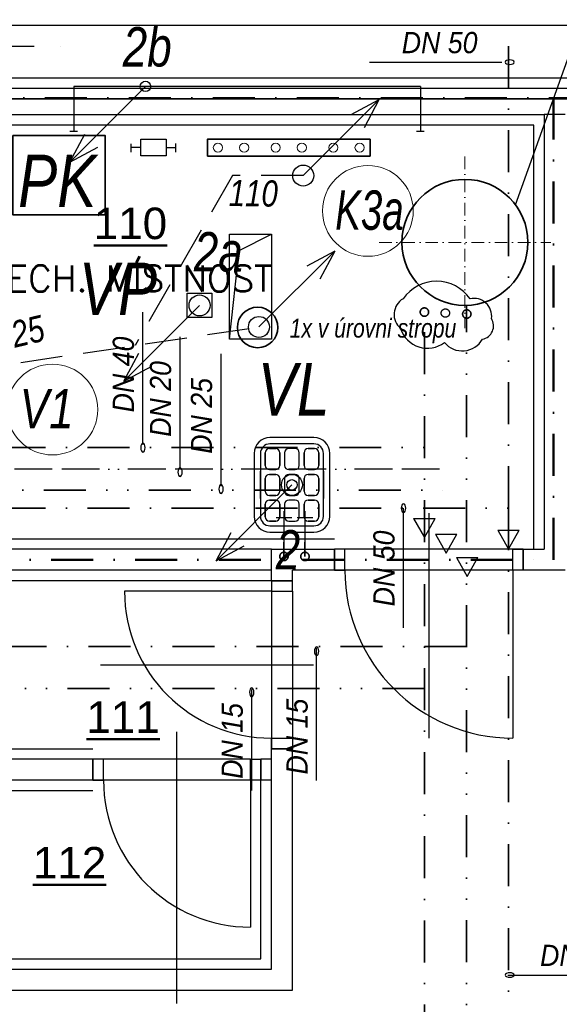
# Model space of a CAD drawing. Header units: millimetres. Extents: x 6435372 to 7248404, y 1559872 to 1886246.
# Tile 162 of 208: x 6900210 to 6902781, y 1766596 to 1771285. Entities that reach past the tile are written whole.
import ezdxf
from ezdxf.enums import TextEntityAlignment as Align

# ---------------------------------------------------------------- set-up
doc = ezdxf.new("R2010")
doc.units = ezdxf.units.MM
for name, pattern in [('ACAD_ISO13W100', [36, 12, -3, 12, -3, 0, -3, 0, -3]), ('CONTINOUS', [0]), ('DASHDOT', [1, 0.5, -0.25, 0, -0.25]), ('DASHDOT2', [11, 6, -2.5, 0, -2.5]), ('DASHED', [0.75, 0.5, -0.25]), ('DĚLICÍ', [1.25, 0.5, -0.25, 0, -0.25, 0, -0.25]), ('ČERCHOVANÁ', [1, 0.5, -0.25, 0, -0.25])]:
    doc.linetypes.add(name, pattern=pattern)
for name, color, linetype, lineweight in [('CKPOPISM', 8, 'Continuous', 50), ('CKPOPISM_POPIS', 8, 'Continuous', 25), ('IN_BLOKY_ZT', 30, 'Continuous', 30), ('požární prostup', 240, 'Continuous', 35), ('požární úseky', 21, 'ČERCHOVANÁ', 50), ('UT-zařízení', 7, 'Continuous', 30), ('ZTI-cirkulace', 220, 'ACAD_ISO13W100', 30), ('ZTI-POŽÁRNÍ', 200, 'ČERCHOVANÁ', 35), ('ZTI-SPLAŠKOVÁ KANALIZACE', 80, 'Continuous', 30), ('ZTI-SVODY', 31, 'KANALIZACE', 40), ('ZTI-VODA STUDENÁ', 170, 'ČERCHOVANÁ', 35), ('ZTI-VODA TEPLÁ', 10, 'DĚLICÍ', 35), ('ZTI-Zařizovací předměty-popis', 32, 'ČERCHOVANÁ', 30)]:
    doc.layers.add(name, color=color, linetype=linetype, lineweight=lineweight)
for name, color, linetype in [('matrice DPS', 122, 'Continuous'), ('ZTI_KAN-POPIS', 7, 'Continuous'), ('ZTI_POPIS', 7, 'Continuous')]:
    doc.layers.add(name, color=color, linetype=linetype)
doc.styles.add('ARIAL', font='arial.ttf')
doc.styles.add('INDRA', font='ariali.ttf')
doc.styles.get("Standard").update_dxf_attribs({"font": 'romans.shx'})
doc.linetypes.add('IZOLACE_POLYSTYREN_PENOVY', pattern='A,0.001,[228,CADKON.SHX,S=0.1,R=0,X=0,Y=0],-2', length=2.001)
doc.linetypes.add('KANALIZACE', pattern='A,30,-3.5,["C",Standard,S=2.54,R=0,X=-3.81,Y=-1.27],-0.001', length=33.501)
doc.dimstyles.new('CADKON$7', dxfattribs={"dimscale": 100, "dimtxt": 2.5, "dimasz": 2.5, "dimexe": 1.8, "dimexo": 5, "dimgap": 0.6, "dimtad": 1, "dimrnd": 1, "dimtxsty": 'Standard', "dimblk1": 'OBLIQUE', "dimblk2": 'OBLIQUE', "dimsah": 1, "dimcen": 2.5, "dimadec": 1, "dimazin": 2, "dimtfac": 1, "dimtdec": 4, "dimtix": 1, "dimtmove": 0, "dimatfit": 3, "dimldrblk": 'DOTSMALL', "dimfxl": 5, "dimfxlon": 1, "dimtfill": 1, "dimtolj": 1, "dimarcsym": 0})

# ---------------------------------------------------------------- blocks, each defined once
blk = doc.blocks.new('CKBL2010716104152', base_point=(90275.52558269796, 66514.41059558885))
blk = doc.blocks.new('CKBL2010716104200', base_point=(91929.50513514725, 63874.88167631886))
blk = doc.blocks.new('_Oblique')
at = {"color": 0, "lineweight": -2}
blk.add_line((-0.5, -0.5), (0.5, 0.5), dxfattribs=at)
blk = doc.blocks.new('CKBL2032316081224')
blk = doc.blocks.new('výtokový ventil')
at = {"layer": 'ZTI_POPIS', "ltscale": 400}
for p, q in [((6908989.296356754, 1624640.322273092), (6908989.296356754, 1624565.685720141)), ((6908957.397121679, 1624603.003996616), (6909105.490156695, 1624603.003996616))]:
    blk.add_line(p, q, dxfattribs=at)
blk = doc.blocks.new('_DotSmall')
at = {"color": 0, "linetype": 'ByBlock', "const_width": 0.5}
blk.add_lwpolyline([(-0.0625, 0, 1), (0.0625, 0, 1)], format="xyb", close=True, dxfattribs=at)

msp = doc.modelspace()

# ---------------------------------------------------------------- linework, layer by layer
at = {"layer": 'IN_BLOKY_ZT'}
for p, q in [((6901611.81978745, 1769294.357448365), (6901401.81978745, 1769294.357448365)), ((6901326.81978745, 1769219.357448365), (6901326.81978745, 1768919.357448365)), ((6901356.81978745, 1769219.357448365), (6901356.81978745, 1768919.357448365)), ((6901379.31978745, 1769161.857448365), (6901379.31978745, 1769221.857448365)), ((6901399.31978745, 1769241.857448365), (6901429.31978745, 1769241.857448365)), ((6901611.81978745, 1769264.357448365), (6901401.81978745, 1769264.357448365)), ((6901449.31978745, 1769221.857448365), (6901449.31978745, 1769161.857448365)), ((6901471.81978745, 1769221.857448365), (6901471.81978745, 1769161.857448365)), ((6901521.81978745, 1769241.857448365), (6901491.81978745, 1769241.857448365)), ((6901541.81978745, 1769161.857448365), (6901541.81978745, 1769221.857448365)), ((6901564.31978745, 1769221.857448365), (6901564.31978745, 1769161.857448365)), ((6901614.31978745, 1769241.857448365), (6901584.31978745, 1769241.857448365)), ((6901634.31978745, 1769161.857448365), (6901634.31978745, 1769221.857448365)), ((6901656.81978745, 1768919.357448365), (6901656.81978745, 1769219.357448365)), ((6901686.81978745, 1768919.357448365), (6901686.81978745, 1769219.357448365)), ((6901429.31978745, 1769141.857448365), (6901399.31978745, 1769141.857448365)), ((6901491.81978745, 1769141.857448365), (6901521.81978745, 1769141.857448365)), ((6901584.31978745, 1769141.857448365), (6901614.31978745, 1769141.857448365)), ((6901656.81978745, 1769004.357448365), (6901656.81978745, 1769134.357448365)), ((6901656.81978745, 1769134.357448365), (6901656.81978745, 1769004.357448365)), ((6901379.31978745, 1769039.357448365), (6901379.31978745, 1769099.357448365)), ((6901399.31978745, 1769119.357448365), (6901429.31978745, 1769119.357448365)), ((6901449.31978745, 1769099.357448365), (6901449.31978745, 1769039.357448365)), ((6901471.81978745, 1769099.357448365), (6901471.81978745, 1769039.357448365)), ((6901521.81978745, 1769119.357448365), (6901491.81978745, 1769119.357448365)), ((6901541.81978745, 1769039.357448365), (6901541.81978745, 1769099.357448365)), ((6901564.31978745, 1769099.357448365), (6901564.31978745, 1769039.357448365)), ((6901614.31978745, 1769119.357448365), (6901584.31978745, 1769119.357448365)), ((6901634.31978745, 1769039.357448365), (6901634.31978745, 1769099.357448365)), ((6901429.31978745, 1769019.357448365), (6901399.31978745, 1769019.357448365)), ((6901399.31978745, 1768996.857448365), (6901429.31978745, 1768996.857448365)), ((6901491.81978745, 1769019.357448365), (6901521.81978745, 1769019.357448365)), ((6901521.81978745, 1768996.857448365), (6901491.81978745, 1768996.857448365)), ((6901584.31978745, 1769019.357448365), (6901614.31978745, 1769019.357448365)), ((6901614.31978745, 1768996.857448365), (6901584.31978745, 1768996.857448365)), ((6901379.31978745, 1768916.857448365), (6901379.31978745, 1768976.857448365)), ((6901449.31978745, 1768976.857448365), (6901449.31978745, 1768916.857448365)), ((6901471.81978745, 1768976.857448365), (6901471.81978745, 1768916.857448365)), ((6901541.81978745, 1768916.857448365), (6901541.81978745, 1768976.857448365)), ((6901564.31978745, 1768976.857448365), (6901564.31978745, 1768916.857448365)), ((6901634.31978745, 1768916.857448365), (6901634.31978745, 1768976.857448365)), ((6901429.31978745, 1768896.857448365), (6901399.31978745, 1768896.857448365)), ((6901491.81978745, 1768896.857448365), (6901521.81978745, 1768896.857448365)), ((6901584.31978745, 1768896.857448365), (6901614.31978745, 1768896.857448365)), ((6901401.81978745, 1768874.357448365), (6901611.81978745, 1768874.357448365)), ((6901401.81978745, 1768844.357448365), (6901611.81978745, 1768844.357448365))]:
    msp.add_line(p, q, dxfattribs=at)
msp.add_circle((6901506.81978745, 1769069.357448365), 25, dxfattribs=at)
for centre, radius, start, end in [((6901401.81978745, 1769219.357448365), 74.99999999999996, 90, 180), ((6901611.81978745, 1769219.357448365), 75.00000000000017, 0, 90), ((6901401.81978745, 1769219.357448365), 45.00000000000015, 90, 180), ((6901399.31978745, 1769221.857448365), 20.00000000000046, 90, 180), ((6901429.31978745, 1769221.857448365), 19.99999999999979, 0, 90), ((6901491.81978745, 1769221.857448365), 20.00000000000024, 90, 180), ((6901521.81978745, 1769221.857448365), 20.00000000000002, 0, 90), ((6901584.31978745, 1769221.857448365), 19.99999999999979, 90, 180), ((6901611.81978745, 1769219.357448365), 45.00000000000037, 0, 90), ((6901614.31978745, 1769221.857448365), 20.00000000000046, 0, 90), ((6901399.31978745, 1769161.857448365), 19.99999999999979, 180, 270), ((6901429.31978745, 1769161.857448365), 19.99999999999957, 270, 0), ((6901491.81978745, 1769161.857448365), 20.00000000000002, 180, 270), ((6901521.81978745, 1769161.857448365), 20.00000000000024, 270, 0), ((6901584.31978745, 1769161.857448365), 19.99999999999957, 180, 270), ((6901614.31978745, 1769161.857448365), 19.99999999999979, 270, 0), ((6901399.31978745, 1769099.357448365), 20.00000000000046, 90, 180), ((6901429.31978745, 1769099.357448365), 19.99999999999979, 0, 90), ((6901491.81978745, 1769099.357448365), 20.00000000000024, 90, 180), ((6901521.81978745, 1769099.357448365), 20.00000000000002, 0, 90), ((6901584.31978745, 1769099.357448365), 19.99999999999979, 90, 180), ((6901614.31978745, 1769099.357448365), 20.00000000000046, 0, 90), ((6901399.31978745, 1769039.357448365), 20.00000000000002, 180, 270), ((6901429.31978745, 1769039.357448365), 19.99999999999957, 270, 0), ((6901491.81978745, 1769039.357448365), 20.00000000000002, 180, 270), ((6901521.81978745, 1769039.357448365), 20.00000000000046, 270, 0), ((6901584.31978745, 1769039.357448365), 19.99999999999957, 180, 270), ((6901614.31978745, 1769039.357448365), 20.00000000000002, 270, 0), ((6901399.31978745, 1768976.857448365), 20.00000000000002, 90, 180), ((6901429.31978745, 1768976.857448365), 19.99999999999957, 0, 90), ((6901491.81978745, 1768976.857448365), 20.00000000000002, 90, 180), ((6901521.81978745, 1768976.857448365), 19.99999999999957, 0, 90), ((6901584.31978745, 1768976.857448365), 19.99999999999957, 90, 180), ((6901614.31978745, 1768976.857448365), 20.00000000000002, 0, 90), ((6901401.81978745, 1768919.357448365), 74.99999999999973, 180, 270), ((6901401.81978745, 1768919.357448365), 44.99999999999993, 180, 270), ((6901399.31978745, 1768916.857448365), 19.99999999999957, 180, 270), ((6901429.31978745, 1768916.857448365), 19.99999999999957, 270, 0), ((6901491.81978745, 1768916.857448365), 20.00000000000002, 180, 270), ((6901521.81978745, 1768916.857448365), 20.00000000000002, 270, 0), ((6901584.31978745, 1768916.857448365), 19.99999999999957, 180, 270), ((6901611.81978745, 1768919.357448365), 44.99999999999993, 270, 0), ((6901611.81978745, 1768919.357448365), 74.99999999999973, 270, 0), ((6901614.31978745, 1768916.857448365), 19.99999999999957, 270, 0)]:
    msp.add_arc(centre, radius, start, end, dxfattribs=at)
at = {"layer": 'matrice DPS', "ltscale": 500}
for p, q in [((6899888.82786731, 1771258.008264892), (6906168.82786731, 1771258.008264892)), ((6869908.82786731, 1771008.008264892), (6906743.82786731, 1771008.008264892)), ((6895308.82786731, 1771008.008264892), (6906743.82786731, 1771008.008264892)), ((6895308.82786731, 1770908.008264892), (6906743.82786731, 1770908.008264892)), ((6906148.82786731, 1770908.008264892), (6895638.82786731, 1770908.008264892)), ((6899558.827810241, 1770833.008264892), (6902708.82786731, 1770833.008264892)), ((6902808.82786731, 1770833.008264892), (6902708.82786731, 1770833.008264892)), ((6902708.82786731, 1770833.008264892), (6902708.82786731, 1768763.013264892)), ((6902708.82786731, 1770763.008264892), (6902708.82786731, 1770713.008264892)), ((6902158.82786731, 1768934.513264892), (6902158.82786731, 1767863.013264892)), ((6901408.82786731, 1768763.013264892), (6899558.827810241, 1768763.013264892)), ((6901408.82786731, 1768663.013264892), (6901408.82786731, 1768763.013264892)), ((6901408.82786731, 1768763.013264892), (6901708.82786731, 1768763.013264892)), ((6901408.82786731, 1768613.013264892), (6901408.82786731, 1768763.013264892)), ((6902608.82786731, 1768763.013264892), (6901708.82786731, 1768763.013264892)), ((6901708.82786731, 1768663.013264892), (6901708.82786731, 1768763.013264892)), ((6901758.82786731, 1768763.013264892), (6901708.82786731, 1768763.013264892)), ((6901708.82786731, 1768763.013264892), (6901708.82786731, 1768663.013264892)), ((6901758.82786731, 1768663.013264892), (6901758.82786731, 1768763.013264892)), ((6902558.82786731, 1768763.013264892), (6901758.82786731, 1768763.013264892)), ((6902558.82786731, 1768663.013264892), (6902558.82786731, 1768763.013264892)), ((6902558.82786731, 1768763.013264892), (6902608.82786731, 1768763.013264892)), ((6902608.82786731, 1768763.013264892), (6902708.82786731, 1768763.013264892)), ((6902608.82786731, 1768663.013264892), (6902608.82786731, 1768763.013264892)), ((6902608.82786731, 1768763.013264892), (6902608.82786731, 1768663.013264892)), ((6901408.82786731, 1768663.013264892), (6899558.827810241, 1768663.013264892)), ((6901708.82786731, 1768663.013264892), (6901508.82786731, 1768663.013264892)), ((6901508.82786731, 1768613.013264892), (6901508.82786731, 1768663.013264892)), ((6902608.82786731, 1768663.013264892), (6901708.82786731, 1768663.013264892)), ((6902608.82786731, 1768663.013264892), (6901708.82786731, 1768663.013264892)), ((6901708.82786731, 1768663.013264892), (6901758.82786731, 1768663.013264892)), ((6902558.82786731, 1768663.013264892), (6901758.82786731, 1768663.013264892)), ((6902608.82786731, 1768663.013264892), (6902558.82786731, 1768663.013264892)), ((6902558.82786731, 1768663.013264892), (6902558.82786731, 1767863.013264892)), ((6902808.82786731, 1768663.013264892), (6902608.82786731, 1768663.013264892)), ((6901408.82786731, 1768613.013264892), (6901508.82786731, 1768613.013264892)), ((6901408.82786731, 1768613.013264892), (6901408.82786731, 1767813.013264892)), ((6901408.82786731, 1768613.013264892), (6901408.82786731, 1768563.013264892)), ((6901508.82786731, 1768613.013264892), (6901408.82786731, 1768613.013264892)), ((6901508.82786731, 1768563.013264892), (6901508.82786731, 1768613.013264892)), ((6901408.82786731, 1768563.013264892), (6900708.82786731, 1768563.013264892)), ((6901408.82786731, 1768563.013264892), (6901408.82786731, 1767863.013264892)), ((6901408.82786731, 1768563.013264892), (6901508.82786731, 1768563.013264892)), ((6901508.82786731, 1768563.013264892), (6901508.82786731, 1767863.013264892)), ((6900595.243780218, 1768213.013264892), (6901608.82786731, 1768213.013264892)), ((6900958.82786731, 1766599.849218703), (6900958.82786731, 1767894.013264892)), ((6901408.82786731, 1767813.013264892), (6901408.82786731, 1767863.013264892)), ((6901408.82786731, 1767863.013264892), (6901508.82786731, 1767863.013264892)), ((6901508.82786731, 1767863.013264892), (6901508.82786731, 1767813.013264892)), ((6901408.82786731, 1767763.013264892), (6901408.82786731, 1767813.013264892)), ((6901408.82786731, 1767813.013264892), (6901508.82786731, 1767813.013264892)), ((6901508.82786731, 1767813.013264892), (6901408.82786731, 1767813.013264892)), ((6901508.82786731, 1766663.013264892), (6901508.82786731, 1767813.013264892)), ((6900558.82786731, 1767763.013264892), (6899558.827810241, 1767763.013264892)), ((6900558.82786731, 1767663.013264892), (6900558.82786731, 1767763.013264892)), ((6900608.82786731, 1767763.013264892), (6900558.82786731, 1767763.013264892)), ((6900558.82786731, 1767763.013264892), (6900558.82786731, 1767663.013264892)), ((6901308.82786731, 1767763.013264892), (6900608.82786731, 1767763.013264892)), ((6900608.82786731, 1767663.013264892), (6900608.82786731, 1767763.013264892)), ((6901308.82786731, 1767663.013264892), (6901308.82786731, 1767763.013264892)), ((6901308.82786731, 1767763.013264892), (6901358.82786731, 1767763.013264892)), ((6901408.82786731, 1767763.013264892), (6901358.82786731, 1767763.013264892)), ((6901358.82786731, 1767663.013264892), (6901358.82786731, 1767763.013264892)), ((6901358.82786731, 1767763.013264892), (6901358.82786731, 1767663.013264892)), ((6900558.82786731, 1767663.013264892), (6899558.827810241, 1767663.013264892)), ((6901358.82786731, 1767663.013264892), (6900558.82786731, 1767663.013264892)), ((6900558.82786731, 1767663.013264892), (6900608.82786731, 1767663.013264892)), ((6901308.82786731, 1767663.013264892), (6900608.82786731, 1767663.013264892)), ((6901358.82786731, 1767663.013264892), (6901308.82786731, 1767663.013264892)), ((6901308.82786731, 1767663.013264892), (6901308.82786731, 1766963.013264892)), ((6901408.82786731, 1767663.013264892), (6901358.82786731, 1767663.013264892)), ((6901408.82786731, 1766763.013264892), (6901408.82786731, 1767663.013264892)), ((6899558.827810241, 1766763.013264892), (6901408.82786731, 1766763.013264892)), ((6899558.827810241, 1766663.013264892), (6901508.82786731, 1766663.013264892))]:
    msp.add_line(p, q, dxfattribs=at)
at = {"layer": 'matrice DPS', "linetype": 'DASHDOT', "ltscale": 500}
msp.add_line((6899528.82786731, 1771158.008264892), (6900528.82786731, 1771158.008264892), dxfattribs=at)
at = {"layer": 'matrice DPS', "ltscale": 400}
for p, q in [((6901254.869019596, 1770185.86483656), (6901408.82786731, 1770263.013264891)), ((6901208.82786731, 1769763.013264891), (6901254.869019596, 1770185.86483656))]:
    msp.add_line(p, q, dxfattribs=at)
at = {"layer": 'matrice DPS', "linetype": 'ByBlock', "ltscale": 500}
for p, q in [((6901611.81978745, 1769294.357448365), (6901401.81978745, 1769294.357448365)), ((6901326.81978745, 1769219.357448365), (6901326.81978745, 1768919.357448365)), ((6901356.81978745, 1769219.357448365), (6901356.81978745, 1768919.357448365)), ((6901379.31978745, 1769221.857448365), (6901379.31978745, 1769161.857448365)), ((6901429.31978745, 1769241.857448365), (6901399.31978745, 1769241.857448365)), ((6901611.81978745, 1769264.357448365), (6901401.81978745, 1769264.357448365)), ((6901449.31978745, 1769161.857448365), (6901449.31978745, 1769221.857448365)), ((6901471.81978745, 1769221.857448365), (6901471.81978745, 1769161.857448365)), ((6901521.81978745, 1769241.857448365), (6901491.81978745, 1769241.857448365)), ((6901541.81978745, 1769161.857448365), (6901541.81978745, 1769221.857448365)), ((6901564.31978745, 1769161.857448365), (6901564.31978745, 1769221.857448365)), ((6901584.31978745, 1769241.857448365), (6901614.31978745, 1769241.857448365)), ((6901634.31978745, 1769221.857448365), (6901634.31978745, 1769161.857448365)), ((6901656.81978745, 1768919.357448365), (6901656.81978745, 1769219.357448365)), ((6901686.81978745, 1768919.357448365), (6901686.81978745, 1769219.357448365)), ((6901356.81978745, 1769134.357448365), (6901356.81978745, 1769004.357448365)), ((6901356.81978745, 1769134.357448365), (6901356.81978745, 1769134.357448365)), ((6901356.81978745, 1769004.357448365), (6901356.81978745, 1769134.357448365)), ((6901399.31978745, 1769141.857448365), (6901429.31978745, 1769141.857448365)), ((6901491.81978745, 1769141.857448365), (6901521.81978745, 1769141.857448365)), ((6901614.31978745, 1769141.857448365), (6901584.31978745, 1769141.857448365)), ((6901379.31978745, 1769099.357448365), (6901379.31978745, 1769039.357448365)), ((6901429.31978745, 1769119.357448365), (6901399.31978745, 1769119.357448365)), ((6901449.31978745, 1769039.357448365), (6901449.31978745, 1769099.357448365)), ((6901471.81978745, 1769099.357448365), (6901471.81978745, 1769039.357448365)), ((6901521.81978745, 1769119.357448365), (6901491.81978745, 1769119.357448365)), ((6901541.81978745, 1769039.357448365), (6901541.81978745, 1769099.357448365)), ((6901564.31978745, 1769039.357448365), (6901564.31978745, 1769099.357448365)), ((6901584.31978745, 1769119.357448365), (6901614.31978745, 1769119.357448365)), ((6901634.31978745, 1769099.357448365), (6901634.31978745, 1769039.357448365)), ((6901356.81978745, 1769004.357448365), (6901356.81978745, 1769004.357448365)), ((6901399.31978745, 1769019.357448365), (6901429.31978745, 1769019.357448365)), ((6901429.31978745, 1768996.857448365), (6901399.31978745, 1768996.857448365)), ((6901491.81978745, 1769019.357448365), (6901521.81978745, 1769019.357448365)), ((6901521.81978745, 1768996.857448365), (6901491.81978745, 1768996.857448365)), ((6901614.31978745, 1769019.357448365), (6901584.31978745, 1769019.357448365)), ((6901584.31978745, 1768996.857448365), (6901614.31978745, 1768996.857448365)), ((6901379.31978745, 1768976.857448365), (6901379.31978745, 1768916.857448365)), ((6901449.31978745, 1768916.857448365), (6901449.31978745, 1768976.857448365)), ((6901471.81978745, 1768976.857448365), (6901471.81978745, 1768916.857448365)), ((6901541.81978745, 1768916.857448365), (6901541.81978745, 1768976.857448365)), ((6901564.31978745, 1768916.857448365), (6901564.31978745, 1768976.857448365)), ((6901634.31978745, 1768976.857448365), (6901634.31978745, 1768916.857448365)), ((6901399.31978745, 1768896.857448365), (6901429.31978745, 1768896.857448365)), ((6901491.81978745, 1768896.857448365), (6901521.81978745, 1768896.857448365)), ((6901614.31978745, 1768896.857448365), (6901584.31978745, 1768896.857448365)), ((6901401.81978745, 1768874.357448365), (6901611.81978745, 1768874.357448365)), ((6901401.81978745, 1768844.357448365), (6901611.81978745, 1768844.357448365))]:
    msp.add_line(p, q, dxfattribs=at)
at = {"layer": 'matrice DPS', "linetype": 'Continuous', "ltscale": 500}
msp.add_line((6901408.82786731, 1767663.013264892), (6901408.82786731, 1767763.013264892), dxfattribs=at)
at = {"layer": 'matrice DPS', "linetype": 'IZOLACE_POLYSTYREN_PENOVY', "ltscale": 500}
msp.add_lwpolyline([(6895308.82786731, 1770958.008264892), (6906743.82786731, 1770958.008264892)], dxfattribs=at)
at = {"layer": 'matrice DPS', "ltscale": 500}
for points in [[(6902658.82786731, 1768763.013264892), (6902658.82786731, 1770783.008264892), (6899608.827810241, 1770783.008264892), (6899608.827810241, 1768813.013264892), (6901708.82786731, 1768813.013264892)], [(6901408.82786731, 1768613.013264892), (6901288.117189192, 1768613.013264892), (6901288.117189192, 1768613.013264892), (6899608.827810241, 1768613.013264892), (6899608.827810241, 1767813.013264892), (6900558.82786731, 1767813.013264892)], [(6900558.82786731, 1767613.013264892), (6899608.827810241, 1767613.013264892), (6899608.827810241, 1766813.013264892), (6901358.82786731, 1766813.013264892), (6901358.82786731, 1767663.013264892)]]:
    msp.add_lwpolyline(points, dxfattribs=at)
at = {"layer": 'matrice DPS', "ltscale": 400}
msp.add_lwpolyline([(6901208.82786731, 1770263.013264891), (6901408.82786731, 1770263.013264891), (6901408.82786731, 1769763.013264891), (6901208.82786731, 1769763.013264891)], close=True, dxfattribs=at)
at = {"layer": 'matrice DPS', "linetype": 'ByBlock', "ltscale": 500}
msp.add_circle((6901506.81978745, 1769069.357448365), 25, dxfattribs=at)
for centre, radius, start, end in [((6901401.81978745, 1769219.357448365), 74.99999999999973, 90, 180), ((6901611.81978745, 1769219.357448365), 74.99999999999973, 0, 90), ((6901401.81978745, 1769219.357448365), 44.99999999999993, 90, 180), ((6901399.31978745, 1769221.857448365), 19.99999999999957, 90, 180), ((6901429.31978745, 1769221.857448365), 19.99999999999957, 0, 90), ((6901491.81978745, 1769221.857448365), 20.00000000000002, 90, 180), ((6901521.81978745, 1769221.857448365), 20.00000000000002, 0, 90), ((6901584.31978745, 1769221.857448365), 19.99999999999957, 90, 180), ((6901611.81978745, 1769219.357448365), 44.99999999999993, 0, 90), ((6901614.31978745, 1769221.857448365), 19.99999999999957, 0, 90), ((6901399.31978745, 1769161.857448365), 20.00000000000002, 180, 270), ((6901429.31978745, 1769161.857448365), 19.99999999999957, 270, 0), ((6901491.81978745, 1769161.857448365), 19.99999999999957, 180, 270), ((6901521.81978745, 1769161.857448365), 20.00000000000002, 270, 0), ((6901584.31978745, 1769161.857448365), 19.99999999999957, 180, 270), ((6901614.31978745, 1769161.857448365), 20.00000000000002, 270, 0), ((6901399.31978745, 1769099.357448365), 20.00000000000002, 90, 180), ((6901429.31978745, 1769099.357448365), 19.99999999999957, 0, 90), ((6901491.81978745, 1769099.357448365), 20.00000000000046, 90, 180), ((6901521.81978745, 1769099.357448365), 20.00000000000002, 0, 90), ((6901584.31978745, 1769099.357448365), 19.99999999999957, 90, 180), ((6901614.31978745, 1769099.357448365), 20.00000000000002, 0, 90), ((6901399.31978745, 1769039.357448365), 20.00000000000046, 180, 270), ((6901429.31978745, 1769039.357448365), 19.99999999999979, 270, 0), ((6901491.81978745, 1769039.357448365), 20.00000000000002, 180, 270), ((6901521.81978745, 1769039.357448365), 20.00000000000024, 270, 0), ((6901584.31978745, 1769039.357448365), 19.99999999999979, 180, 270), ((6901614.31978745, 1769039.357448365), 20.00000000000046, 270, 0), ((6901399.31978745, 1768976.857448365), 19.99999999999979, 90, 180), ((6901429.31978745, 1768976.857448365), 19.99999999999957, 0, 90), ((6901491.81978745, 1768976.857448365), 20.00000000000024, 90, 180), ((6901521.81978745, 1768976.857448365), 20.00000000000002, 0, 90), ((6901584.31978745, 1768976.857448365), 19.99999999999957, 90, 180), ((6901614.31978745, 1768976.857448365), 19.99999999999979, 0, 90), ((6901401.81978745, 1768919.357448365), 75.00000000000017, 180, 270), ((6901401.81978745, 1768919.357448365), 45.00000000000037, 180, 270), ((6901399.31978745, 1768916.857448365), 20.00000000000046, 180, 270), ((6901429.31978745, 1768916.857448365), 19.99999999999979, 270, 0), ((6901491.81978745, 1768916.857448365), 20.00000000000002, 180, 270), ((6901521.81978745, 1768916.857448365), 20.00000000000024, 270, 0), ((6901584.31978745, 1768916.857448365), 19.99999999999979, 180, 270), ((6901611.81978745, 1768919.357448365), 74.99999999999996, 270, 0), ((6901611.81978745, 1768919.357448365), 45.00000000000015, 270, 0), ((6901614.31978745, 1768916.857448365), 20.00000000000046, 270, 0)]:
    msp.add_arc(centre, radius, start, end, dxfattribs=at)
at = {"layer": 'matrice DPS', "ltscale": 500}
for centre, radius in [((6902558.82786731, 1768663.013264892), 800), ((6901408.82786731, 1768563.013264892), 700), ((6901308.82786731, 1767663.013264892), 700)]:
    msp.add_arc(centre, radius, 180, 270, dxfattribs=at)
at = {"layer": 'požární prostup', "ltscale": 400}
msp.add_circle((6901343.10637123, 1769818.826142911), 96.33899591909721, dxfattribs=at)
at = {"layer": 'požární úseky', "ltscale": 400}
for p, q in [((6895528.827867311, 1770913.008264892), (6912028.82786731, 1770908.008264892)), ((6902752.654967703, 1768713.013264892), (6902752.654967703, 1770908.008264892)), ((6899558.827810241, 1768713.013264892), (6902752.654967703, 1768713.013264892))]:
    msp.add_line(p, q, dxfattribs=at)
at = {"layer": 'UT-zařízení', "ltscale": 400}
for p, q in [((6900740.546966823, 1770653.614570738), (6900740.546966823, 1770693.829497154)), ((6900786.783235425, 1770675.457877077), (6900740.546966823, 1770675.457877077)), ((6900906.783235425, 1770675.457877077), (6900953.019504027, 1770675.457877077)), ((6900953.019504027, 1770654.282443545), (6900953.019504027, 1770694.497369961))]:
    msp.add_line(p, q, dxfattribs=at)
at = {"layer": 'UT-zařízení', "linetype": 'DASHDOT2', "lineweight": 18, "ltscale": 10}
for p, q in [((6902331.050285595, 1770633.097375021), (6902331.050285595, 1769815.412251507)), ((6901922.207723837, 1770224.254813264), (6902739.892847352, 1770224.254813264))]:
    msp.add_line(p, q, dxfattribs=at)
at = {"layer": 'UT-zařízení', "lineweight": 35}
msp.add_lwpolyline([(6900617.407401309, 1770355.008264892), (6900177.407401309, 1770355.008264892), (6900177.407401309, 1770733.008264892), (6900617.407401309, 1770733.008264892)], close=True, dxfattribs=at)
at = {"layer": 'UT-zařízení', "ltscale": 400}
msp.add_lwpolyline([(6900906.783235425, 1770715.457877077), (6900906.783235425, 1770635.457877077), (6900786.783235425, 1770635.457877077), (6900786.783235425, 1770715.457877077)], close=True, dxfattribs=at)
at = {"layer": 'UT-zařízení', "lineweight": 35, "elevation": -18.95860153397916}
msp.add_lwpolyline([(6901104.036656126, 1770635.455856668), (6901879.036656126, 1770635.455856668), (6901879.036656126, 1770715.455856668), (6901104.036656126, 1770715.455856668)], close=True, dxfattribs=at)
at = {"layer": 'UT-zařízení', "lineweight": 18, "ltscale": 200}
for centre in [(6901154.036656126, 1770675.455856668, -18.95860153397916), (6901279.036656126, 1770675.455856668, -18.95860153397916), (6901429.036656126, 1770675.455856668, -18.95860153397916), (6901554.036656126, 1770675.455856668, -18.95860153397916), (6901704.036656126, 1770675.455856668, -18.95860153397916), (6901829.036656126, 1770675.455856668, -18.95860153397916)]:
    msp.add_circle(centre, 21.84073386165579, dxfattribs=at)
at = {"layer": 'UT-zařízení', "lineweight": 35}
msp.add_circle((6902331.050285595, 1770224.254813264), 300, dxfattribs=at)
at = {"layer": 'ZTI-cirkulace', "ltscale": 15}
msp.add_line((6902210.571941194, 1769144.16567322), (6899824.19230359, 1769144.16567322), dxfattribs=at)
msp.add_circle((6902237.889694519, 1769887.558336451), 20, dxfattribs=at)
at = {"layer": 'ZTI-POŽÁRNÍ', "ltscale": 400}
for p, q in [((6902538.897938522, 1768958.313947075), (6902538.897938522, 1771343.821594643)), ((6899732.106998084, 1768958.313947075), (6902538.897938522, 1768958.313947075)), ((6902538.897938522, 1768958.313947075), (6902538.897938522, 1765403.645094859))]:
    msp.add_line(p, q, dxfattribs=at)
at = {"layer": 'ZTI-SPLAŠKOVÁ KANALIZACE', "ltscale": 400}
for p, q in [((6902119.34763832, 1770966.882407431), (6900467.894252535, 1770966.882407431)), ((6900467.894252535, 1770966.882407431), (6900467.894252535, 1770752.223211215)), ((6902119.34763832, 1770966.882407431), (6902119.34763832, 1770752.223211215)), ((6900484.89489988, 1770752.223211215), (6900448.275709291, 1770752.223211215)), ((6902136.348285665, 1770752.223211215), (6902099.729095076, 1770752.223211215))]:
    msp.add_line(p, q, dxfattribs=at)
at = {"layer": 'ZTI-SPLAŠKOVÁ KANALIZACE', "linetype": 'DASHED', "ltscale": 400}
for p, q in [((6901222.777691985, 1770542.075475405), (6900760.042604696, 1769733.392751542)), ((6901560.484035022, 1770542.075475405), (6901222.777691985, 1770542.075475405)), ((6899621.051511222, 1769563.761139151), (6901349.556000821, 1769821.189845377))]:
    msp.add_line(p, q, dxfattribs=at)
msp.add_lwpolyline([(6901008.207587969, 1769982.270958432), (6901124.798011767, 1769982.270958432), (6901124.798011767, 1769865.775888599), (6901008.207587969, 1769865.775888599)], close=True, dxfattribs=at)
at = {"layer": 'ZTI-SPLAŠKOVÁ KANALIZACE', "ltscale": 400}
for centre, radius in [((6900808.827867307, 1770966.882407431), 25), ((6901560.484035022, 1770542.075475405), 50), ((6901066.502799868, 1769924.023423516), 50), ((6901349.556000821, 1769821.189845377), 50), ((6901506.81978745, 1769069.357448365), 50)]:
    msp.add_circle(centre, radius, dxfattribs=at)
at = {"layer": 'ZTI-SPLAŠKOVÁ KANALIZACE', "lineweight": 18, "ltscale": 400}
msp.add_circle((6901868.606054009, 1770374.06393621), 216.1788034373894, dxfattribs=at)
at = {"layer": 'ZTI-VODA STUDENÁ', "ltscale": 400}
for p, q in [((6902137.889694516, 1765595.207656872), (6902137.889694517, 1769994.713997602)), ((6899732.106998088, 1769246.529375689), (6902137.88969452, 1769246.529375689)), ((6901468.675773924, 1768795.948924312), (6901468.675773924, 1768728.460477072)), ((6902337.889694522, 1768299.569178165), (6899526.125566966, 1768299.569178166))]:
    msp.add_line(p, q, dxfattribs=at)
for centre in [(6902137.889694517, 1769892.176489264), (6901468.675773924, 1768728.460477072)]:
    msp.add_circle(centre, 20, dxfattribs=at)
at = {"layer": 'ZTI-VODA STUDENÁ', "linetype": 'CONTINOUS', "lineweight": 18, "ltscale": 400}
msp.add_circle((6900365.769809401, 1769428.174719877), 216.1788034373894, dxfattribs=at)
at = {"layer": 'ZTI-VODA TEPLÁ', "ltscale": 400}
for p, q in [((6902337.889694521, 1765795.207656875), (6902337.889694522, 1769924.332785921)), ((6899824.192303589, 1769044.165673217), (6902310.571941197, 1769044.165673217)), ((6901568.675773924, 1768795.948924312), (6901568.675773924, 1768728.460477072)), ((6902137.889694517, 1768099.56917816), (6899546.049545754, 1768099.569178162))]:
    msp.add_line(p, q, dxfattribs=at)
for centre in [(6902339.980872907, 1769882.940183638), (6901568.675773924, 1768728.460477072)]:
    msp.add_circle(centre, 20, dxfattribs=at)
at = {"layer": 'ZTI_KAN-POPIS', "ltscale": 400}
for p, q in [((6900808.827867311, 1770966.882407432), (6900447.756931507, 1770605.811471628)), ((6901560.484035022, 1770542.075475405), (6901921.554970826, 1770903.146411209)), ((6901921.554970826, 1770903.146411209), (6901788.058156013, 1770831.718480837)), ((6901921.554970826, 1770903.146411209), (6901788.058156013, 1770831.718480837)), ((6901921.554970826, 1770903.146411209), (6901850.127040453, 1770769.649596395)), ((6901921.554970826, 1770903.146411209), (6901850.127040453, 1770769.649596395)), ((6900447.756931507, 1770605.811471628), (6900519.18486188, 1770739.308286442)), ((6900447.756931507, 1770605.811471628), (6900581.25374632, 1770677.239402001)), ((6901349.556000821, 1769821.189845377), (6901710.626936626, 1770182.260781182)), ((6901710.626936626, 1770182.260781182), (6901577.130121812, 1770110.832850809)), ((6901710.626936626, 1770182.260781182), (6901639.199006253, 1770048.763966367)), ((6901066.502799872, 1769924.023423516), (6900705.431864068, 1769562.952487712)), ((6900705.431864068, 1769562.952487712), (6900776.859794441, 1769696.449302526)), ((6900705.431864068, 1769562.952487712), (6900838.928678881, 1769634.380418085)), ((6901506.819787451, 1769069.357448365), (6901145.748851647, 1768708.286512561)), ((6901145.748851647, 1768708.286512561), (6901217.176782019, 1768841.783327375)), ((6901145.748851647, 1768708.286512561), (6901279.24566646, 1768779.714442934))]:
    msp.add_line(p, q, dxfattribs=at)
msp.add_lwpolyline([(6902036.562558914, 1769955.62152297, 0.52056705), (6902024.750675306, 1769814.006515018, 0.52056705), (6902233.414222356, 1769747.129654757, 0.52056705), (6902414.511482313, 1769762.865386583, 0.52056705), (6902457.816496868, 1769861.210421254, 0.52056705), (6902355.459902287, 1769955.62152297, 0.52056705), (6902036.562558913, 1769955.621522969)], format="xyb", dxfattribs=at)
at = {"layer": 'ZTI_POPIS', "ltscale": 200}
for p, q in [((6902571.841768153, 1770403.194640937), (6903014.371968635, 1771638.695767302)), ((6901876.375669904, 1771082.282607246), (6902506.714620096, 1771082.258228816)), ((6900796.787984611, 1769260.861089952), (6900796.812363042, 1769891.200040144)), ((6900973.796157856, 1769144.16567322), (6900973.820536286, 1769774.504623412)), ((6901169.075028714, 1769063.725896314), (6901169.099407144, 1769694.064846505)), ((6902038.374375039, 1768388.35544352), (6902038.396418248, 1768958.313947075)), ((6901624.334213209, 1767661.155267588), (6901624.358591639, 1768291.494217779)), ((6901315.270360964, 1767613.784100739), (6901315.288975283, 1768095.08373733)), ((6902535.409598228, 1766735.185701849), (6903165.748548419, 1766735.161323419))]:
    msp.add_line(p, q, dxfattribs=at)
at = {"layer": 'ZTI_POPIS', "ltscale": 400}
for p, q in [((6902086.659514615, 1768908.72523058), (6902189.11987442, 1768908.72523058)), ((6902086.659514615, 1768908.72523058), (6902137.889694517, 1768818.833171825)), ((6902137.889694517, 1768818.833171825), (6902189.11987442, 1768908.72523058)), ((6902487.66775862, 1768852.905323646), (6902590.128118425, 1768852.905323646)), ((6902487.66775862, 1768852.905323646), (6902538.897938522, 1768763.013264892)), ((6902538.897938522, 1768763.013264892), (6902590.128118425, 1768852.905323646)), ((6902190.561915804, 1768834.231631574), (6902293.022275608, 1768834.231631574)), ((6902190.561915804, 1768834.231631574), (6902241.792095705, 1768744.339572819)), ((6902241.792095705, 1768744.339572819), (6902293.022275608, 1768834.231631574)), ((6902290.561915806, 1768722.873504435), (6902393.022275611, 1768722.873504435)), ((6902290.561915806, 1768722.873504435), (6902341.792095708, 1768632.98144568)), ((6902341.792095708, 1768632.98144568), (6902393.022275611, 1768722.873504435))]:
    msp.add_line(p, q, dxfattribs=at)

# ---------------------------------------------------------------- block references
at = {"layer": 'matrice DPS', "ltscale": 500}
ref = msp.add_blockref('CKBL2032316081224', (6900737.351601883, 1769989.749700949), dxfattribs=at)
ref.add_attrib('CISLO', '%%U110', dxfattribs={"layer": 'CKPOPISM', "height": 150, "style": 'ARIAL'}).set_placement((6900737.351601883, 1770239.749700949), align=Align.CENTER)
ref.add_attrib('JMENO', 'TECH. MÍSTNOST', dxfattribs={"layer": 'CKPOPISM_POPIS', "height": 125}).set_placement((6900737.351601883, 1769989.749700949), align=Align.CENTER)
ref = msp.add_blockref('CKBL2010716104152', (6900702.119675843, 1767888.411011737), dxfattribs=dict(at, xscale=0.5, yscale=0.5, zscale=0.5))
ref.add_attrib('CISLO', '%%U111', dxfattribs={"layer": 'CKPOPISM', "height": 150, "style": 'ARIAL'}).set_placement((6900702.119675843, 1767888.411011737), align=Align.CENTER)
ref = msp.add_blockref('CKBL2010716104200', (6900447.352136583, 1767194.952514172), dxfattribs=dict(at, xscale=0.5, yscale=0.5, zscale=0.5))
ref.add_attrib('CISLO', '%%U112', dxfattribs={"layer": 'CKPOPISM', "height": 150, "style": 'ARIAL'}).set_placement((6900447.352136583, 1767194.952514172), align=Align.CENTER)
at = {"layer": 'ZTI_POPIS', "ltscale": 200, "xscale": 168.75, "yscale": 337.4999999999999, "zscale": 168.75}
for p, rotation in [((6902544.471113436, 1771082.306985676), 89.9999999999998), ((6900796.763606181, 1769246.529375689), 179.9999999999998), ((6900973.771779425, 1769129.833958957), 179.9999999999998), ((6901169.050650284, 1769049.39418205), 179.9999999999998), ((6902038.349996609, 1768958.313947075), 179.9999999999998), ((6901624.334213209, 1768277.162503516), 179.9999999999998), ((6901315.270360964, 1768081.627414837), 179.9999999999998), ((6902544.471113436, 1766735.21008028), 89.9999999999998)]:
    msp.add_blockref('_DotSmall', p, dxfattribs=dict(at, rotation=rotation))
at = {"layer": 'ZTI_POPIS', "rotation": 270}
for p in [(5276865.671777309, 8677902.178920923), (5276965.671777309, 8677901.439081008)]:
    msp.add_blockref('výtokový ventil', p, dxfattribs=at)

# ---------------------------------------------------------------- texts
at = {"layer": 'požární prostup', "ltscale": 400, "style": 'INDRA', "width": 0.8}
msp.add_text('1x v úrovni stropu', height=90, dxfattribs=at).set_placement((6901495.980689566, 1769770.734724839))
at = {"layer": 'ZTI-cirkulace', "ltscale": 15, "style": 'INDRA', "width": 0.9}
msp.add_text('DN 20', height=101.25, rotation=90, dxfattribs=at).set_placement((6900931.112437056, 1769297.904886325))
at = {"layer": 'ZTI-POŽÁRNÍ', "ltscale": 400, "style": 'INDRA', "width": 0.9}
for s, p in [('DN 50', (6902030.114883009, 1771124.966328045)), ('DN 40', (6902689.148811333, 1766777.869422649))]:
    msp.add_text(s, height=101.25, dxfattribs=at).set_placement(p)
msp.add_text('DN 50', height=101.25, rotation=90, dxfattribs=at).set_placement((6901995.69065424, 1768490.840508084))
at = {"layer": 'ZTI-SPLAŠKOVÁ KANALIZACE', "linetype": 'DASHED', "ltscale": 400, "style": 'INDRA', "width": 0.7}
msp.add_text('K3a', height=187.5, dxfattribs=at).set_placement((6901712.827239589, 1770284.089621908))
at = {"layer": 'ZTI-SVODY', "ltscale": 50, "style": 'INDRA', "width": 0.8}
for s, p in [('2b', (6900700.631566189, 1771061.64351985)), ('2a', (6901039.390431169, 1770085.515024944)), ('2', (6901429.568172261, 1768666.394571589))]:
    msp.add_text(s, height=187.5, dxfattribs=at).set_placement(p)
at = {"layer": 'ZTI-VODA STUDENÁ', "ltscale": 400, "style": 'INDRA', "width": 0.9}
for s, p in [('DN 40', (6900754.104263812, 1769414.600303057)), ('DN 15', (6901581.65049241, 1767690.111828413))]:
    msp.add_text(s, height=101.25, rotation=90, dxfattribs=at).set_placement(p)
at = {"layer": 'ZTI-VODA STUDENÁ', "ltscale": 400, "style": 'INDRA', "width": 0.8}
msp.add_text('V1', height=187.5, dxfattribs=at).set_placement((6900209.990994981, 1769338.200405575))
at = {"layer": 'ZTI-VODA TEPLÁ', "ltscale": 400, "style": 'INDRA', "width": 0.9}
for s, p in [('DN 25', (6901126.391307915, 1769217.465109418)), ('DN 15', (6901272.586640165, 1767669.41069816))]:
    msp.add_text(s, height=101.25, rotation=90, dxfattribs=at).set_placement(p)
at = {"layer": 'ZTI-Zařizovací předměty-popis', "linetype": 'ByBlock', "style": 'INDRA', "width": 0.8}
for s, p in [('PK', (6900202.185656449, 1770391.955867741)), ('VP', (6900491.739614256, 1769877.700230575)), ('VL', (6901344.052842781, 1769399.668170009))]:
    msp.add_text(s, height=250, dxfattribs=at).set_placement(p)
at = {"layer": 'ZTI_KAN-POPIS', "ltscale": 400, "style": 'INDRA', "width": 0.8}
for s, rotation, p in [('110', 359.1527529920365, (6901205.441079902, 1770397.372724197)), ('125', 13.4818448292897, (6900111.07768546, 1769703.762336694))]:
    msp.add_text(s, height=125, rotation=rotation, dxfattribs=at).set_placement(p)

# ---------------------------------------------------------------- leaders
at = {"layer": 'matrice DPS', "ltscale": 500, "annotation_type": 0, "has_hookline": 1, "hookline_direction": 0, "text_width": 1829.047619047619}
for points in [[(6898404.677564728, 1766763.980802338), (6898885.396063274, 1766371.592204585), (6898985.396063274, 1766371.592204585)], [(6898828.659636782, 1766743.166877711), (6898885.396063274, 1766371.592204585), (6898985.396063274, 1766371.592204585)]]:
    msp.add_leader(points, dimstyle='CADKON$7', override={"dimscale": 50, "dimtxt": 2.3, "dimasz": 2, "dimfxl": 1, "dimfxlon": 0}, dxfattribs=at)

doc.saveas('drawing.dxf')
